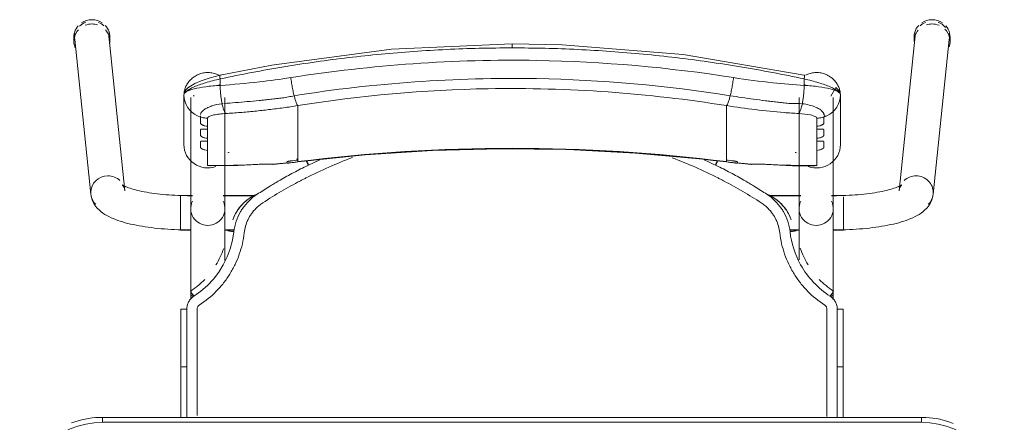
# Model space of a CAD drawing. Header units: metres. Extents: x 3 to 42.2, y -72.9 to -48.7.
# Tile 176 of 189: x 36.753 to 37.347, y -51.584 to -51.341. Entities that reach past the tile are written whole.
import ezdxf

# ---------------------------------------------------------------- set-up
doc = ezdxf.new("R2010")
doc.units = ezdxf.units.M
doc.layers.add('I-FURN', color=7, linetype='Continuous', lineweight=18)

# ---------------------------------------------------------------- blocks, each defined once
blk = doc.blocks.new('ConjuntoParaAlunoTamanho6 - CJA06_ConjuntoParaAlunoTamanho6-V3-1PAV')
at = {"layer": 'I-FURN', "color": 253, "true_color": 0xaaaaaa}
for p, q in [((-0.2643, 0.29456), (-0.2643, 0.29197)), ((-0.2638, 0.29312), (-0.25413, 0.19969)), ((-0.23354, 0.20182), (-0.24321, 0.29526)), ((-0.24254, 0.29197), (-0.24254, 0.29456)), ((0.24321, 0.29526), (0.23354, 0.20182)), ((0.24254, 0.29456), (0.24254, 0.29197)), ((0.25413, 0.19969), (0.2638, 0.29312)), ((0.2643, 0.29197), (0.2643, 0.29456)), ((-0.1979, 0.25969), (-0.1979, 0.22964)), ((-0.19734, 0.2558), (-0.19665, 0.25395)), ((-0.19385, 0.25812), (-0.19385, 0.19097)), ((-0.19207, 0.25896), (-0.19202, 0.25906)), ((-0.19202, 0.25906), (-0.19192, 0.25949)), ((-0.17315, 0.19097), (-0.17315, 0.25812)), ((0.17315, 0.25812), (0.17315, 0.19097)), ((0.19385, 0.19097), (0.19385, 0.25812)), ((0.19685, 0.25395), (0.19754, 0.2558)), ((0.1981, 0.22964), (0.1981, 0.25969)), ((-0.19665, 0.25395), (-0.1957, 0.25221)), ((-0.1957, 0.25221), (-0.19451, 0.25062)), ((-0.17493, 0.25435), (-0.17437, 0.25441)), ((-0.12923, 0.2438), (-0.12923, 0.25317)), ((0.12943, 0.2438), (0.12943, 0.25317)), ((0.17457, 0.25441), (0.17513, 0.25435)), ((0.19471, 0.25062), (0.1959, 0.25221)), ((0.1959, 0.25221), (0.19685, 0.25395)), ((-0.12923, 0.24214), (-0.12923, 0.2438)), ((0.12943, 0.24214), (0.12943, 0.2438)), ((-0.18366, 0.24073), (-0.18366, 0.23904)), ((-0.12923, 0.24214), (-0.12923, 0.23653)), ((0.12943, 0.24214), (0.12943, 0.23653)), ((0.18386, 0.23904), (0.18386, 0.24073)), ((-0.18366, 0.23345), (-0.18366, 0.23176)), ((-0.12923, 0.23653), (-0.12923, 0.23486)), ((-0.12923, 0.23486), (-0.12923, 0.22925)), ((0.12943, 0.23653), (0.12943, 0.23486)), ((0.12943, 0.23486), (0.12943, 0.22925)), ((0.18386, 0.23176), (0.18386, 0.23345)), ((-0.18366, 0.22617), (-0.18366, 0.21701)), ((-0.12923, 0.22925), (-0.12923, 0.22759)), ((-0.12923, 0.22759), (-0.12923, 0.22197)), ((0.12943, 0.22759), (0.12943, 0.22925)), ((0.12943, 0.22759), (0.12943, 0.22197)), ((0.18386, 0.21701), (0.18386, 0.22617)), ((-0.12923, 0.22197), (-0.12923, 0.22031)), ((-0.11598, 0.22048), (-0.1227, 0.21732)), ((0.12943, 0.22031), (0.12943, 0.22197)), ((-0.18366, 0.21701), (-0.1818, 0.21679)), ((-0.14414, 0.21757), (-0.12926, 0.21915)), ((0.12946, 0.21915), (0.14434, 0.21757)), ((0.17944, 0.21689), (0.18173, 0.21678)), ((-0.19271, 0.19894), (-0.2, 0.19894)), ((-0.2, 0.19844), (-0.2, 0.19411)), ((-0.19271, 0.19879), (-0.19385, 0.19879)), ((-0.19385, 0.19879), (-0.19385, 0.19845)), ((-0.19385, 0.19845), (-0.19385, 0.19764)), ((-0.15474, 0.19894), (-0.17429, 0.19894)), ((-0.15494, 0.19879), (-0.17429, 0.19879)), ((0.17429, 0.19894), (0.15474, 0.19894)), ((0.17429, 0.19879), (0.15494, 0.19879)), ((0.2, 0.19894), (0.19271, 0.19894)), ((0.19385, 0.19879), (0.19271, 0.19879)), ((0.19385, 0.19845), (0.19385, 0.19879)), ((0.19385, 0.19764), (0.19385, 0.19845)), ((0.2, 0.1938), (0.2, 0.19814)), ((-0.2, 0.19393), (-0.2, 0.18575)), ((-0.19385, 0.19367), (-0.19385, 0.1916)), ((0.19385, 0.1916), (0.19385, 0.19367)), ((0.2, 0.18573), (0.2, 0.19364)), ((-0.2, 0.18573), (-0.2, 0.17922)), ((-0.19385, 0.18688), (-0.19385, 0.18582)), ((-0.19385, 0.18371), (-0.19385, 0.18582)), ((0.19385, 0.18582), (0.19385, 0.18688)), ((0.19385, 0.18371), (0.19385, 0.18582)), ((0.2, 0.17821), (0.2, 0.1856)), ((-0.2, 0.17916), (-0.2, 0.17816)), ((-0.19385, 0.17829), (-0.19385, 0.17951)), ((0.19385, 0.17829), (0.19385, 0.17951)), ((-0.2, 0.1781), (-0.2, 0.17794)), ((-0.2, 0.17794), (-0.19377, 0.17794)), ((-0.17323, 0.17794), (-0.1676, 0.17794)), ((-0.17268, 0.17809), (-0.16757, 0.17809)), ((0.16757, 0.17809), (0.17268, 0.17809)), ((0.1676, 0.17794), (0.17323, 0.17794)), ((0.19377, 0.17794), (0.2, 0.17794)), ((0.2, 0.17794), (0.2, 0.1781)), ((-0.19385, 0.13857), (-0.19385, 0.13643)), ((0.19385, 0.13604), (0.19385, 0.13857)), ((-0.19983, 0.13021), (-0.19982, 0.0953)), ((0.19983, 0.13021), (0.19982, 0.0953)), ((-0.19982, 0.06488), (-0.19982, 0.0953)), ((-0.19982, 0.0953), (-0.19982, 0.09529)), ((-0.19623, 0.09556), (-0.19738, 0.09554)), ((0.19982, 0.06497), (0.19982, 0.0953)), ((0.247, 0.06497), (-0.247, 0.06497)), ((-0.247, 0.06497), (-0.247, 0.06197)), ((0.247, 0.06497), (-0.247, 0.06497)), ((0.247, 0.06497), (0.247, 0.06197))]:
    blk.add_line(p, q, dxfattribs=at)
at = {"layer": 'I-FURN', "color": 253, "true_color": 0xaaaaaa, "flags": 128}
for points in [[(0.0001, 0.2904), (-0.07267, 0.28721), (-0.14486, 0.2777), (-0.17603, 0.27161)], [(0.17623, 0.27161), (0.10331, 0.28398), (0.03018, 0.28985), (0.0001, 0.2904)], [(-0.17603, 0.27161), (-0.18218, 0.26997), (-0.18761, 0.26812), (-0.19131, 0.26652), (-0.19557, 0.2639), (-0.19708, 0.26226), (-0.19765, 0.26113), (-0.1979, 0.25971)], [(-0.17607, 0.26928), (-0.17607, 0.26831), (-0.17607, 0.26734), (-0.17607, 0.26637), (-0.17607, 0.2654)], [(0.17627, 0.2654), (0.17627, 0.26637), (0.17627, 0.26734), (0.17627, 0.26831), (0.17627, 0.26928)], [(0.1981, 0.25971), (0.19792, 0.26092), (0.19739, 0.26208), (0.1954, 0.2642), (0.19227, 0.25896)], [(-0.1979, 0.24468), (-0.1979, 0.2522), (-0.1979, 0.25971)], [(-0.1979, 0.25969), (-0.19776, 0.25773), (-0.19734, 0.2558)], [(-0.1979, 0.25969), (-0.1979, 0.25218), (-0.1979, 0.24467), (-0.1979, 0.23715), (-0.1979, 0.22964)], [(0.19754, 0.2558), (0.19796, 0.25773), (0.1981, 0.25969)], [(0.1981, 0.25971), (0.1981, 0.2522), (0.1981, 0.24468)], [(0.1981, 0.22964), (0.1981, 0.23715), (0.1981, 0.24467), (0.1981, 0.25218), (0.1981, 0.25969)], [(-0.19451, 0.25062), (-0.19311, 0.2492), (-0.19152, 0.24799)], [(0.19172, 0.24799), (0.19331, 0.2492), (0.19471, 0.25062)], [(-0.19152, 0.24799), (-0.18977, 0.24701), (-0.1879, 0.24628)], [(-0.1879, 0.24243), (-0.1879, 0.24339), (-0.1879, 0.24435), (-0.1879, 0.24532), (-0.1879, 0.24628)], [(-0.18366, 0.24561), (-0.18366, 0.24439), (-0.18366, 0.24317), (-0.18366, 0.24195), (-0.18366, 0.24073)], [(0.18386, 0.24073), (0.18386, 0.24195), (0.18386, 0.24317), (0.18386, 0.24439), (0.18386, 0.24561)], [(0.1881, 0.24628), (0.18997, 0.24701), (0.19172, 0.24799)], [(0.1881, 0.24628), (0.1881, 0.24532), (0.1881, 0.24435), (0.1881, 0.24339), (0.1881, 0.24243)], [(-0.1879, 0.23515), (-0.1879, 0.23603), (-0.1879, 0.23692), (-0.1879, 0.2378), (-0.1879, 0.23868)], [(-0.18366, 0.23904), (-0.18366, 0.23764), (-0.18366, 0.23624), (-0.18366, 0.23485), (-0.18366, 0.23345)], [(0.18386, 0.23345), (0.18386, 0.23485), (0.18386, 0.23624), (0.18386, 0.23764), (0.18386, 0.23904)], [(0.1881, 0.23868), (0.1881, 0.2378), (0.1881, 0.23692), (0.1881, 0.23603), (0.1881, 0.23515)], [(-0.18366, 0.23176), (-0.18366, 0.23036), (-0.18366, 0.22897), (-0.18366, 0.22757), (-0.18366, 0.22617)], [(0.18386, 0.22617), (0.18386, 0.22757), (0.18386, 0.22897), (0.18386, 0.23036), (0.18386, 0.23176)], [(-0.1879, 0.22787), (-0.1879, 0.22876), (-0.1879, 0.22964), (-0.1879, 0.23052), (-0.1879, 0.23141)], [(-0.12926, 0.21915), (-0.08865, 0.22342), (-0.0479, 0.2261), (-0.00707, 0.22717), (0.03376, 0.22666), (0.07455, 0.22454), (0.11521, 0.22083), (0.12946, 0.21915)], [(0.1881, 0.23141), (0.1881, 0.23052), (0.1881, 0.22964), (0.1881, 0.22876), (0.1881, 0.22787)], [(-0.12923, 0.22031), (-0.12923, 0.22007), (-0.12923, 0.21984), (-0.12923, 0.21961), (-0.12923, 0.21937)], [(0.12943, 0.21937), (0.12943, 0.21961), (0.12943, 0.21984), (0.12943, 0.22007), (0.12943, 0.22031)], [(-0.18111, 0.21677), (-0.16533, 0.21701), (-0.15331, 0.21761)], [(-0.1359, 0.2187), (-0.1359, 0.21878), (-0.1359, 0.21886), (-0.1359, 0.21893), (-0.1359, 0.21901)], [(0.1361, 0.21901), (0.1361, 0.21893), (0.1361, 0.21886), (0.1361, 0.21878), (0.1361, 0.2187)], [(0.15351, 0.21761), (0.16928, 0.2169), (0.18131, 0.21677)], [(0.18173, 0.21678), (0.18279, 0.21686), (0.18386, 0.21701)], [(-0.23354, 0.20182), (-0.23373, 0.20287), (-0.23403, 0.20376), (-0.23437, 0.20445), (-0.23469, 0.20492), (-0.23492, 0.20521), (-0.23505, 0.20534), (-0.23507, 0.20536)], [(-0.23507, 0.20536), (-0.23501, 0.20531), (-0.23482, 0.20518), (-0.23451, 0.20499), (-0.23408, 0.20476), (-0.23355, 0.20449), (-0.23291, 0.2042), (-0.23217, 0.20389), (-0.23133, 0.20358), (-0.23041, 0.20326), (-0.22941, 0.20294), (-0.22832, 0.20262), (-0.22717, 0.2023), (-0.22594, 0.20199), (-0.22464, 0.20169), (-0.22328, 0.2014), (-0.22186, 0.20112), (-0.22039, 0.20086), (-0.21886, 0.2006), (-0.21729, 0.20036), (-0.21567, 0.20014), (-0.214, 0.19993), (-0.2123, 0.19973), (-0.21057, 0.19956), (-0.2088, 0.1994), (-0.207, 0.19926), (-0.20518, 0.19913), (-0.20334, 0.19903), (-0.20148, 0.19894), (-0.19961, 0.19888), (-0.19772, 0.19883), (-0.19583, 0.1988), (-0.19394, 0.19879), (-0.19385, 0.19879)], [(0.23507, 0.20536), (0.23501, 0.20531), (0.23482, 0.20518), (0.23451, 0.20499), (0.23408, 0.20476), (0.23355, 0.20449), (0.23291, 0.2042), (0.23217, 0.20389), (0.23133, 0.20358), (0.23041, 0.20326), (0.22941, 0.20294), (0.22832, 0.20262), (0.22717, 0.2023), (0.22594, 0.20199), (0.22464, 0.20169), (0.22328, 0.2014), (0.22186, 0.20112), (0.22039, 0.20086), (0.21886, 0.2006), (0.21729, 0.20036), (0.21567, 0.20014), (0.214, 0.19993), (0.2123, 0.19973), (0.21057, 0.19956), (0.2088, 0.1994), (0.207, 0.19926), (0.20518, 0.19913), (0.20334, 0.19903), (0.20148, 0.19894), (0.19961, 0.19888), (0.19772, 0.19883), (0.19583, 0.1988), (0.19394, 0.19879), (0.19385, 0.19879)], [(0.23354, 0.20182), (0.23373, 0.20287), (0.23403, 0.20376), (0.23437, 0.20445), (0.23469, 0.20492), (0.23492, 0.20521), (0.23505, 0.20534), (0.23507, 0.20536)], [(-0.25413, 0.19969), (-0.25375, 0.19762), (-0.25311, 0.19572), (-0.25226, 0.19403), (-0.25129, 0.19256), (-0.25023, 0.19128), (-0.24913, 0.19017), (-0.24799, 0.18919), (-0.24683, 0.18832), (-0.24563, 0.18753), (-0.24441, 0.18681), (-0.24316, 0.18615), (-0.24188, 0.18553), (-0.24055, 0.18496), (-0.23919, 0.18441), (-0.23778, 0.1839), (-0.23633, 0.18341), (-0.23483, 0.18295), (-0.2333, 0.18251), (-0.23171, 0.1821), (-0.23008, 0.1817), (-0.22841, 0.18133), (-0.2267, 0.18098), (-0.22495, 0.18064), (-0.22315, 0.18033), (-0.22132, 0.18004), (-0.21946, 0.17976), (-0.21756, 0.17951), (-0.21562, 0.17928), (-0.21366, 0.17906), (-0.21168, 0.17887), (-0.20967, 0.1787), (-0.20763, 0.17855), (-0.20558, 0.17842), (-0.20352, 0.17831), (-0.20144, 0.17823), (-0.19935, 0.17816), (-0.19725, 0.17811), (-0.19515, 0.17809), (-0.19385, 0.17809)], [(0.25413, 0.19969), (0.25375, 0.19762), (0.25311, 0.19572), (0.25226, 0.19403), (0.25129, 0.19256), (0.25023, 0.19128), (0.24913, 0.19017), (0.24799, 0.18919), (0.24683, 0.18832), (0.24563, 0.18753), (0.24441, 0.18681), (0.24316, 0.18615), (0.24188, 0.18553), (0.24055, 0.18496), (0.23919, 0.18441), (0.23778, 0.1839), (0.23633, 0.18341), (0.23483, 0.18295), (0.2333, 0.18251), (0.23171, 0.1821), (0.23008, 0.1817), (0.22841, 0.18133), (0.2267, 0.18098), (0.22495, 0.18064), (0.22315, 0.18033), (0.22132, 0.18004), (0.21946, 0.17976), (0.21756, 0.17951), (0.21562, 0.17928), (0.21366, 0.17906), (0.21168, 0.17887), (0.20967, 0.1787), (0.20763, 0.17855), (0.20558, 0.17842), (0.20352, 0.17831), (0.20144, 0.17823), (0.19935, 0.17816), (0.19725, 0.17811), (0.19515, 0.17809), (0.19385, 0.17809)], [(-0.19385, 0.13857), (-0.19385, 0.14057), (-0.19385, 0.14257), (-0.19385, 0.14457), (-0.19385, 0.14656), (-0.19385, 0.14855), (-0.19385, 0.15053), (-0.19385, 0.15249), (-0.19385, 0.15444), (-0.19385, 0.15637), (-0.19385, 0.15827), (-0.19385, 0.16015), (-0.19385, 0.162), (-0.19385, 0.16382), (-0.19385, 0.1656), (-0.19385, 0.16735), (-0.19385, 0.16905), (-0.19385, 0.17071), (-0.19385, 0.17233), (-0.19385, 0.1739), (-0.19385, 0.17541), (-0.19385, 0.17687), (-0.19385, 0.17828), (-0.19385, 0.17963), (-0.19385, 0.18092), (-0.19385, 0.18215), (-0.19385, 0.18331), (-0.19385, 0.18441), (-0.19385, 0.18544), (-0.19385, 0.1864), (-0.19385, 0.18729), (-0.19385, 0.1881), (-0.19385, 0.18885), (-0.19385, 0.18951), (-0.19385, 0.19011), (-0.19385, 0.19062), (-0.19385, 0.19097)], [(-0.17315, 0.19097), (-0.17315, 0.19051), (-0.17315, 0.18998), (-0.17315, 0.18937), (-0.17315, 0.18869), (-0.17315, 0.18793), (-0.17315, 0.1871), (-0.17315, 0.18619), (-0.17315, 0.18522), (-0.17315, 0.18417), (-0.17315, 0.18306), (-0.17315, 0.18188), (-0.17315, 0.18064), (-0.17315, 0.17934), (-0.17315, 0.17798), (-0.17315, 0.17656), (-0.17315, 0.17508), (-0.17315, 0.17355), (-0.17315, 0.17198), (-0.17315, 0.17035), (-0.17315, 0.16868), (-0.17315, 0.16696), (-0.17315, 0.16521), (-0.17315, 0.16342), (-0.17315, 0.16159), (-0.17315, 0.15974)], [(0.17315, 0.16015), (0.17315, 0.162), (0.17315, 0.16382), (0.17315, 0.1656), (0.17315, 0.16735), (0.17315, 0.16905), (0.17315, 0.17071), (0.17315, 0.17233), (0.17315, 0.1739), (0.17315, 0.17541), (0.17315, 0.17687), (0.17315, 0.17828), (0.17315, 0.17963), (0.17315, 0.18092), (0.17315, 0.18215), (0.17315, 0.18331), (0.17315, 0.18441), (0.17315, 0.18544), (0.17315, 0.1864), (0.17315, 0.18729), (0.17315, 0.1881), (0.17315, 0.18885), (0.17315, 0.18951), (0.17315, 0.19011), (0.17315, 0.19062), (0.17315, 0.19097)], [(0.19385, 0.19097), (0.19385, 0.19051), (0.19385, 0.18998), (0.19385, 0.18937), (0.19385, 0.18869), (0.19385, 0.18793), (0.19385, 0.1871), (0.19385, 0.18619), (0.19385, 0.18522), (0.19385, 0.18417), (0.19385, 0.18306), (0.19385, 0.18188), (0.19385, 0.18064), (0.19385, 0.17934), (0.19385, 0.17798), (0.19385, 0.17656), (0.19385, 0.17508), (0.19385, 0.17355), (0.19385, 0.17198), (0.19385, 0.17035), (0.19385, 0.16868), (0.19385, 0.16696), (0.19385, 0.16521), (0.19385, 0.16342), (0.19385, 0.16159), (0.19385, 0.15974), (0.19385, 0.15785), (0.19385, 0.15594), (0.19385, 0.15401), (0.19385, 0.15206), (0.19385, 0.15009), (0.19385, 0.14811), (0.19385, 0.14612), (0.19385, 0.14413), (0.19385, 0.14213), (0.19385, 0.14013), (0.19385, 0.13857)], [(-0.16841, 0.18438), (-0.16841, 0.18437), (-0.16841, 0.18435), (-0.16841, 0.18434), (-0.16841, 0.18432)], [(0.16841, 0.18432), (0.16841, 0.18434), (0.16841, 0.18435), (0.16841, 0.18437), (0.16841, 0.18438)], [(-0.16774, 0.17706), (-0.16861, 0.17188), (-0.16997, 0.16679), (-0.17181, 0.16185), (-0.17415, 0.15713), (-0.17693, 0.15265), (-0.18013, 0.14846), (-0.18374, 0.14461), (-0.18771, 0.14113), (-0.19199, 0.13805)], [(-0.19623, 0.13025), (-0.19623, 0.12331), (-0.19623, 0.11637), (-0.19623, 0.10942), (-0.19623, 0.10249), (-0.19623, 0.09556)], [(0.19623, 0.13025), (0.19623, 0.12639), (0.19623, 0.12254), (0.19623, 0.11868), (0.19623, 0.11483), (0.19623, 0.11097), (0.19623, 0.10712), (0.19623, 0.10327), (0.19623, 0.09941), (0.19623, 0.09556)], [(-0.19738, 0.09554), (-0.19841, 0.0955), (-0.1992, 0.09544), (-0.19969, 0.09537), (-0.19982, 0.0953)], [(-0.247, 0.06497), (-0.24912, 0.06492), (-0.25124, 0.0648), (-0.25334, 0.06459), (-0.25544, 0.06429), (-0.25753, 0.06391), (-0.2596, 0.06345), (-0.26165, 0.0629), (-0.26367, 0.06228), (-0.26567, 0.06157)], [(0.247, 0.06197), (0.1235, 0.06197), (0, 0.06197), (-0.1235, 0.06197), (-0.247, 0.06197)], [(-0.247, 0.06197), (-0.1235, 0.06197), (0, 0.06197), (0.1235, 0.06197), (0.247, 0.06197)], [(0.2662, 0.06136), (0.26421, 0.06209), (0.2622, 0.06274), (0.26015, 0.06331), (0.25809, 0.06379), (0.25601, 0.0642), (0.25391, 0.06451), (0.25181, 0.06475), (0.24969, 0.0649), (0.24757, 0.06496), (0.247, 0.06497)]]:
    blk.add_lwpolyline(points, dxfattribs=at)
at = {"layer": 'I-FURN', "color": 253, "true_color": 0xaaaaaa}
for centre, start, end in [((-0.247, 0.01197), 90, 180), ((-0.247, 0.01197), 90, 180), ((0.247, 0.01197), 360, 90), ((0.247, 0.01197), 0, 90)]:
    blk.add_arc(centre, 0.05, start, end, dxfattribs=at)
for centre, major_axis, ratio, start_param, end_param in [((-0.25351, 0.29419), (0.01029, 0.00107), 0.967158, 1.815725, 2.256389), ((-0.25342, 0.29456), (0.01088, 0), 0.965926, 1.570796, 2.185058), ((-0.25342, 0.29456), (0.01088, 0), 0.965926, 0.959427, 1.570796), ((-0.25351, 0.29419), (0.01029, 0.00107), 0.967158, 0.685592, 1.060105), ((0.25351, 0.29419), (-0.01029, 0.00107), 0.967158, 5.223081, 5.597593), ((0.25342, 0.29456), (0.01088, 0), 0.965926, 1.570796, 2.182166), ((0.25342, 0.29456), (-0.01088, 0), 0.965926, 4.098128, 4.712389), ((0.25351, 0.29419), (-0.01029, 0.00107), 0.967158, 3.921544, 4.46746), ((-0.25342, 0.29197), (0.01088, 0), 0.965926, 2.404268, 3.526261), ((-0.25342, 0.29456), (0.01088, 0), 0.965926, 2.438822, 3.243525), ((-0.25342, 0.29197), (0.01088, 0), 0.965926, 1.570796, 1.965237), ((-0.25342, 0.29197), (0.01088, 0), 0.965926, 1.257624, 1.559899), ((-0.25342, 0.29456), (0.01088, 0), 0.965926, 6.170166, 7.020457), ((-0.25342, 0.29197), (0.01088, 0), 0.965926, 6.182855, 7.015454), ((-0.25351, 0.29419), (0.01029, 0.00107), 0.967158, 6.18338, 6.464028), ((0.25342, 0.29456), (0.01088, 0), 0.965926, 2.404321, 3.312013), ((0.25342, 0.29197), (0.01088, 0), 0.965926, 2.446266, 3.141593), ((0.25351, 0.29419), (-0.01029, 0.00107), 0.967158, 6.102343, 6.382991), ((0.25342, 0.29197), (0.01088, 0), 0.965926, 1.581694, 1.883969), ((0.25342, 0.29197), (0.01088, 0), 0.965926, 1.176355, 1.570796), ((0.25342, 0.29197), (0.01088, 0), 0.965926, 5.959867, 7.062609), ((0.25342, 0.29456), (0.01088, 0), 0.965926, 6.052088, 6.985956), ((-0.25351, 0.29419), (0.01029, 0.00107), 0.967158, 2.780211, 3.141593), ((0.25351, 0.29419), (-0.01029, 0.00107), 0.967158, 3.141593, 3.502975), ((-0.1835, 0.22964), (-0.0144, 0), 0.978148, 0, 1.909658), ((0.0001, -0.77159), (1.0211, 0), 0.978148, 1.443771, 1.697822), ((0.0001, -0.77117), (1.0209, 0), 0.978148, 1.443771, 1.697822), ((0.1837, 0.22964), (0.0144, 0), 0.978148, 4.362105, 6.283185), ((-0.17927, 0.60128), (0.385, 0), 0.978148, 4.732926, 4.735013), ((-0.17927, 0.60356), (0.395, 0), 0.978148, 4.828782, 4.839414), ((-0.1305, 0.22908), (-0.00124, 0.00992), 0.026339, 2.463316, 2.789234), ((0.17947, 0.60356), (0.395, 0), 0.978148, 4.585364, 4.595996), ((0.17947, 0.60128), (0.385, 0), 0.978148, 4.689765, 4.691852), ((-0.17927, 0.60336), (0.395, 0), 0.978148, 4.701279, 4.780293), ((-0.14501, 0.22754), (-0.00087, 0.00996), 0.018501, 2.957526, 3.350225), ((-0.17927, 0.60263), (0.395, 0), 0.978148, 4.801491, 4.822541), ((-0.17927, 0.60221), (0.3948, 0), 0.978148, 4.828842, 4.839414), ((0.17947, 0.60221), (0.3948, 0), 0.978148, 4.585364, 4.595936), ((0.17947, 0.60263), (0.395, 0), 0.978148, 4.602237, 4.623287), ((0.14521, 0.22754), (0.00087, 0.00996), 0.018501, 2.93296, 3.325659), ((0.17947, 0.60336), (0.395, 0), 0.978148, 4.644485, 4.723499), ((-0.24383, 0.20075), (0.01029, 0.00107), 0.967158, 1.470991, 3.041787), ((-0.24383, 0.20075), (0.01029, 0.00107), 0.967158, 0.685592, 1.470991), ((0.24383, 0.20075), (-0.01029, 0.00107), 0.967158, 4.812195, 5.597593), ((0.24383, 0.20075), (-0.01029, 0.00107), 0.967158, 3.241398, 4.812195), ((-0.24383, 0.20075), (0.01029, 0.00107), 0.967158, 3.041787, 3.827185), ((0.24383, 0.20075), (-0.01029, 0.00107), 0.967158, 2.456, 3.241398), ((-0.1835, 0.19097), (0.01035, 0), 0.978148, 2.686587, 4.712389), ((-0.1835, 0.19097), (0.01035, 0), 0.978148, 4.712389, 6.738191), ((0.1835, 0.19097), (0.01035, 0), 0.978148, 2.686587, 4.712389), ((0.1835, 0.19097), (0.01035, 0), 0.978148, 4.712389, 6.738191), ((-0.1835, 0.13857), (0.01035, 0), 0.069756, 2.648425, 3.665191), ((0.1835, 0.13857), (0.01035, 0), 0.069756, 5.759587, 6.776353)]:
    blk.add_ellipse(centre, major_axis=major_axis, ratio=ratio, start_param=start_param, end_param=end_param, dxfattribs=at)
for points in [[(-0.05929, 0.28591), (-0.06588, 0.28544), (-0.07245, 0.28489), (-0.07901, 0.28427)], [(-0.03953, 0.28708), (-0.04612, 0.28677), (-0.05271, 0.28638), (-0.05929, 0.28591)], [(-0.01972, 0.28779), (-0.02633, 0.28763), (-0.03293, 0.2874), (-0.03953, 0.28708)], [(0.0001, 0.28802), (-0.00651, 0.28802), (-0.01312, 0.28795), (-0.01972, 0.28779)], [(0.0001, 0.29036), (0.0001, 0.29029), (0.0001, 0.29001), (0.0001, 0.28916), (0.0001, 0.28841), (0.0001, 0.28802)], [(0.01992, 0.28779), (0.01332, 0.28795), (0.00671, 0.28802), (0.0001, 0.28802)], [(0.03973, 0.28708), (0.03313, 0.2874), (0.02653, 0.28763), (0.01992, 0.28779)], [(0.0595, 0.28591), (0.05292, 0.28638), (0.04633, 0.28677), (0.03973, 0.28708)], [(0.07921, 0.28427), (0.07265, 0.28489), (0.06608, 0.28544), (0.0595, 0.28591)], [(-0.11819, 0.27961), (-0.12468, 0.27869), (-0.13116, 0.27768), (-0.13762, 0.27661)], [(-0.09864, 0.28217), (-0.10517, 0.28139), (-0.11169, 0.28054), (-0.11819, 0.27961)], [(-0.07901, 0.28427), (-0.08557, 0.28365), (-0.09211, 0.28295), (-0.09864, 0.28217)], [(0.09885, 0.28217), (0.09232, 0.28294), (0.08577, 0.28365), (0.07921, 0.28427)], [(0.11839, 0.27961), (0.11189, 0.28054), (0.10538, 0.28139), (0.09885, 0.28217)], [(0.13782, 0.27661), (0.13136, 0.27768), (0.12489, 0.27868), (0.11839, 0.27961)], [(-0.13762, 0.27661), (-0.14407, 0.27553), (-0.15051, 0.27438), (-0.15692, 0.27316)], [(0.15712, 0.27316), (0.15071, 0.27438), (0.14427, 0.27553), (0.13782, 0.27661)], [(-0.15692, 0.27316), (-0.16332, 0.27194), (-0.16971, 0.27065), (-0.17607, 0.26928)], [(-0.13346, 0.2701), (-0.13339, 0.26956), (-0.13324, 0.26848), (-0.133, 0.26684), (-0.13272, 0.2652), (-0.13242, 0.26359), (-0.13211, 0.26203), (-0.13178, 0.26053), (-0.13155, 0.25959), (-0.13144, 0.25914)], [(0.13164, 0.25914), (0.13175, 0.25959), (0.13198, 0.26053), (0.13231, 0.26203), (0.13262, 0.26359), (0.13292, 0.2652), (0.1332, 0.26684), (0.13344, 0.26848), (0.13359, 0.26956), (0.13366, 0.2701)], [(0.17627, 0.26928), (0.16991, 0.27065), (0.16353, 0.27194), (0.15712, 0.27316)], [(0.17627, 0.26928), (0.17633, 0.26966), (0.17642, 0.27037), (0.17644, 0.2712), (0.17636, 0.27149), (0.1763, 0.27156)], [(-0.17607, 0.2654), (-0.17914, 0.26523), (-0.18504, 0.2647), (-0.19219, 0.26337), (-0.19682, 0.26165), (-0.1979, 0.26035), (-0.1979, 0.25969)], [(-0.17609, 0.26577), (-0.17669, 0.26561), (-0.17729, 0.26545), (-0.17789, 0.26529)], [(-0.17607, 0.2654), (-0.17606, 0.26498), (-0.17604, 0.26413), (-0.17598, 0.26285), (-0.1759, 0.26156), (-0.17579, 0.26028), (-0.17566, 0.25902), (-0.17551, 0.25778), (-0.17533, 0.25659), (-0.17514, 0.25544), (-0.175, 0.25471), (-0.17493, 0.25435)], [(0.17513, 0.25435), (0.1752, 0.25471), (0.17534, 0.25544), (0.17553, 0.25659), (0.17571, 0.25778), (0.17586, 0.25902), (0.17599, 0.26028), (0.1761, 0.26156), (0.17618, 0.26285), (0.17624, 0.26413), (0.17626, 0.26498), (0.17627, 0.2654)], [(0.1981, 0.25969), (0.1981, 0.26035), (0.19703, 0.26165), (0.19239, 0.26338), (0.18523, 0.2647), (0.17934, 0.26523), (0.17627, 0.2654)], [(0.17811, 0.26528), (0.17751, 0.26545), (0.1769, 0.26561), (0.17629, 0.26577)], [(-0.12923, 0.25317), (-0.12932, 0.25327), (-0.1295, 0.25353), (-0.1298, 0.25409), (-0.13011, 0.25481), (-0.13044, 0.25568), (-0.13077, 0.2567), (-0.1311, 0.25786), (-0.13133, 0.2587), (-0.13144, 0.25914)], [(0.12943, 0.25317), (0.12952, 0.25327), (0.1297, 0.25353), (0.13, 0.25409), (0.13031, 0.25481), (0.13064, 0.25568), (0.13097, 0.2567), (0.1313, 0.25786), (0.13153, 0.2587), (0.13164, 0.25914)], [(-0.17493, 0.25435), (-0.17484, 0.25392), (-0.17465, 0.25308), (-0.17435, 0.25195), (-0.17403, 0.25093), (-0.17369, 0.25006), (-0.17335, 0.24934), (-0.173, 0.24877), (-0.17277, 0.2485), (-0.17265, 0.2484)], [(-0.1553, 0.2498), (-0.15675, 0.24966), (-0.15819, 0.24952), (-0.15964, 0.24939)], [(-0.15095, 0.25026), (-0.1524, 0.2501), (-0.15385, 0.24995), (-0.1553, 0.2498)], [(-0.14661, 0.25076), (-0.14806, 0.25058), (-0.14951, 0.25042), (-0.15095, 0.25026)], [(-0.14226, 0.2513), (-0.14371, 0.25111), (-0.14516, 0.25093), (-0.14661, 0.25076)], [(0.17285, 0.2484), (0.17297, 0.2485), (0.1732, 0.24877), (0.17355, 0.24934), (0.17389, 0.25006), (0.17423, 0.25093), (0.17455, 0.25195), (0.17485, 0.25308), (0.17504, 0.25392), (0.17513, 0.25435)], [(-0.1879, 0.24628), (-0.18756, 0.24617), (-0.18687, 0.24599), (-0.18581, 0.24578), (-0.18474, 0.24565), (-0.18402, 0.24561), (-0.18366, 0.24561)], [(-0.16398, 0.24902), (-0.16687, 0.24878), (-0.16977, 0.24858), (-0.17265, 0.2484)], [(-0.15964, 0.24939), (-0.16109, 0.24926), (-0.16254, 0.24913), (-0.16398, 0.24902)], [(0.18386, 0.24561), (0.18422, 0.24561), (0.18494, 0.24565), (0.18601, 0.24578), (0.18707, 0.24599), (0.18776, 0.24617), (0.1881, 0.24628)], [(-0.1359, 0.21901), (-0.1359, 0.21905), (-0.13586, 0.21912), (-0.13573, 0.21923), (-0.13549, 0.21935), (-0.13518, 0.21946), (-0.13479, 0.21957), (-0.13436, 0.21967), (-0.1339, 0.21974), (-0.13357, 0.21979), (-0.1334, 0.21981)], [(-0.09625, 0.22184), (-0.10584, 0.21825), (-0.1152, 0.21414), (-0.12434, 0.2095)], [(0.12434, 0.2095), (0.11529, 0.21408), (0.10607, 0.21814), (0.09666, 0.22168)], [(0.11594, 0.2205), (0.11821, 0.21947), (0.12046, 0.21841), (0.1227, 0.21732)], [(0.1227, 0.21732), (0.12291, 0.21776), (0.12336, 0.21866), (0.12377, 0.21945), (0.12395, 0.2198)], [(0.1336, 0.21981), (0.13377, 0.21979), (0.1341, 0.21974), (0.13456, 0.21967), (0.13499, 0.21957), (0.13538, 0.21946), (0.13569, 0.21935), (0.13593, 0.21923), (0.13606, 0.21912), (0.1361, 0.21905), (0.1361, 0.21901)], [(-0.15397, 0.21772), (-0.15349, 0.21752), (-0.153, 0.21758), (-0.15247, 0.21788)], [(-0.15247, 0.21788), (-0.15113, 0.21782), (-0.1484, 0.21775), (-0.14556, 0.21776), (-0.14412, 0.21779)], [(-0.12436, 0.21651), (-0.12717, 0.21512), (-0.13276, 0.21224), (-0.13826, 0.20916), (-0.14098, 0.20758)], [(-0.13585, 0.2186), (-0.13587, 0.21862), (-0.13589, 0.21865), (-0.1359, 0.21868), (-0.1359, 0.2187)], [(-0.1227, 0.21732), (-0.12297, 0.21719), (-0.12353, 0.21692), (-0.12408, 0.21665), (-0.12436, 0.21651)], [(-0.12335, 0.21813), (-0.12356, 0.21856), (-0.12377, 0.21898), (-0.12395, 0.21936)], [(-0.12289, 0.21723), (-0.12304, 0.21753), (-0.12319, 0.21783), (-0.12334, 0.21813)], [(0.12436, 0.21651), (0.12408, 0.21665), (0.12353, 0.21692), (0.12297, 0.21719), (0.1227, 0.21732)], [(0.12334, 0.21813), (0.12319, 0.21783), (0.12304, 0.21753), (0.12289, 0.21723)], [(0.12395, 0.21936), (0.12377, 0.21898), (0.12356, 0.21856), (0.12335, 0.21813)], [(0.14098, 0.20758), (0.13826, 0.20916), (0.13276, 0.21224), (0.12717, 0.21512), (0.12436, 0.21651)], [(0.1361, 0.2187), (0.1361, 0.21868), (0.13609, 0.21865), (0.13607, 0.21862), (0.13605, 0.2186)], [(0.14432, 0.21779), (0.14576, 0.21776), (0.1486, 0.21775), (0.15133, 0.21782), (0.15267, 0.21788)], [(0.15267, 0.21788), (0.1532, 0.21758), (0.15369, 0.21752), (0.15417, 0.21772)], [(-0.12434, 0.2095), (-0.12494, 0.2092), (-0.12615, 0.20858), (-0.12737, 0.20794), (-0.12798, 0.20762)], [(0.12798, 0.20762), (0.12738, 0.20794), (0.12617, 0.20857), (0.12495, 0.20919), (0.12434, 0.2095)], [(-0.14638, 0.20431), (-0.14762, 0.20355), (-0.1501, 0.202), (-0.15256, 0.20043), (-0.15378, 0.19963)], [(-0.12798, 0.20762), (-0.13157, 0.20574), (-0.13889, 0.20168), (-0.14651, 0.19698), (-0.1504, 0.19445)], [(-0.14098, 0.20758), (-0.14188, 0.20704), (-0.14368, 0.20597), (-0.14546, 0.20487), (-0.14635, 0.20432)], [(0.1504, 0.19445), (0.14673, 0.19684), (0.13935, 0.20142), (0.13181, 0.20561), (0.12798, 0.20762)], [(0.14635, 0.20432), (0.14546, 0.20487), (0.14368, 0.20597), (0.14188, 0.20704), (0.14098, 0.20758)], [(0.15378, 0.19963), (0.15256, 0.20043), (0.1501, 0.202), (0.14762, 0.20355), (0.14638, 0.20431)], [(-0.16501, 0.19076), (-0.16447, 0.19151), (-0.16331, 0.19295), (-0.16135, 0.19493), (-0.15919, 0.19669), (-0.15764, 0.19771), (-0.15683, 0.19818)], [(-0.15378, 0.19963), (-0.1555, 0.19851), (-0.15869, 0.19594), (-0.16134, 0.1928), (-0.1625, 0.1911)], [(-0.1568, 0.1982), (-0.15576, 0.1988), (-0.15475, 0.1993), (-0.15376, 0.19971)], [(0.15863, 0.1971), (0.15703, 0.19822), (0.15531, 0.19916), (0.1535, 0.1999)], [(0.15374, 0.19972), (0.15472, 0.19931), (0.15575, 0.19881), (0.1568, 0.1982)], [(0.1625, 0.1911), (0.16134, 0.1928), (0.15869, 0.19594), (0.1555, 0.19851), (0.15378, 0.19963)], [(-0.1625, 0.1911), (-0.16271, 0.1908), (-0.16313, 0.19018), (-0.16352, 0.18955), (-0.16371, 0.18924)], [(-0.15448, 0.19112), (-0.15645, 0.18912), (-0.15969, 0.18452), (-0.16124, 0.17915), (-0.16156, 0.17636)], [(-0.1504, 0.19445), (-0.15113, 0.19396), (-0.15256, 0.19293), (-0.15386, 0.19174), (-0.15448, 0.19112)], [(0.15448, 0.19112), (0.15386, 0.19174), (0.15256, 0.19292), (0.15114, 0.19396), (0.1504, 0.19445)], [(0.16156, 0.17636), (0.16124, 0.17915), (0.15968, 0.18454), (0.15645, 0.18912), (0.15448, 0.19112)], [(0.16371, 0.18924), (0.16352, 0.18955), (0.16313, 0.19018), (0.16271, 0.1908), (0.1625, 0.1911)], [(0.16501, 0.19076), (0.16537, 0.19026), (0.16604, 0.18925), (0.16695, 0.18767), (0.16775, 0.18603), (0.1682, 0.1849), (0.16841, 0.18432)], [(-0.16371, 0.18924), (-0.16479, 0.18738), (-0.16656, 0.18343), (-0.1675, 0.1792), (-0.16774, 0.17706)], [(0.16774, 0.17706), (0.1675, 0.1792), (0.16656, 0.18343), (0.16479, 0.18738), (0.16371, 0.18924)], [(-0.16774, 0.17706), (-0.16823, 0.17712), (-0.16921, 0.17725), (-0.17046, 0.17746), (-0.17128, 0.17766), (-0.17147, 0.17776), (-0.17146, 0.1778)], [(0.17146, 0.1778), (0.17147, 0.17776), (0.17128, 0.17766), (0.17046, 0.17746), (0.16921, 0.17725), (0.16823, 0.17712), (0.16774, 0.17706)], [(-0.17391, 0.16699), (-0.17512, 0.16348), (-0.17671, 0.16011), (-0.17864, 0.15696)], [(0.1786, 0.15703), (0.17667, 0.16018), (0.1751, 0.16355), (0.1739, 0.16704)], [(-0.1854, 0.14823), (-0.18797, 0.14558), (-0.19084, 0.14321), (-0.19391, 0.14119)], [(0.19391, 0.14119), (0.19084, 0.14321), (0.18795, 0.1456), (0.18537, 0.14827)], [(-0.19199, 0.13805), (-0.19265, 0.13762), (-0.19383, 0.13663), (-0.19519, 0.13473), (-0.19604, 0.13255), (-0.19622, 0.13104), (-0.19623, 0.13025)], [(-0.19391, 0.14119), (-0.19393, 0.14119), (-0.19385, 0.14103), (-0.19344, 0.14033), (-0.19278, 0.13928), (-0.19225, 0.13846), (-0.19199, 0.13805)], [(0.19199, 0.13805), (0.19225, 0.13846), (0.19278, 0.13928), (0.19344, 0.14033), (0.19385, 0.14103), (0.19393, 0.14119), (0.19391, 0.14119)], [(0.19623, 0.13025), (0.19622, 0.13104), (0.19604, 0.13255), (0.19519, 0.13473), (0.19383, 0.13663), (0.19265, 0.13762), (0.19199, 0.13805)], [(-0.18863, 0.13277), (-0.18884, 0.13263), (-0.18922, 0.13231), (-0.18966, 0.1317), (-0.18994, 0.13099), (-0.19, 0.1305), (-0.19, 0.13025)], [(0.19, 0.13025), (0.19, 0.1305), (0.18994, 0.13099), (0.18966, 0.1317), (0.18922, 0.13231), (0.18884, 0.13263), (0.18863, 0.13277)], [(-0.19623, 0.13025), (-0.19672, 0.13025), (-0.1977, 0.13025), (-0.19891, 0.13024), (-0.19969, 0.13022), (-0.19984, 0.13021), (-0.19982, 0.1302)], [(-0.19982, 0.12147), (-0.19982, 0.12438), (-0.19982, 0.12729), (-0.19982, 0.1302)], [(-0.19982, 0.1302), (-0.19982, 0.12438), (-0.19982, 0.11273), (-0.19982, 0.1011), (-0.19982, 0.09529)], [(0.19, 0.09555), (0.19, 0.09868), (0.19, 0.10482), (0.19, 0.11314), (0.19, 0.12173), (0.19, 0.1274), (0.19, 0.13025)], [(0.19982, 0.1302), (0.19984, 0.13021), (0.19969, 0.13022), (0.19891, 0.13024), (0.1977, 0.13025), (0.19672, 0.13025), (0.19623, 0.13025)], [(0.19982, 0.1302), (0.19982, 0.12729), (0.19982, 0.12438), (0.19982, 0.12147)], [(0.19982, 0.09529), (0.19982, 0.1011), (0.19982, 0.11273), (0.19982, 0.12438), (0.19982, 0.1302)], [(-0.19982, 0.09528), (-0.19982, 0.1011), (-0.19982, 0.10691), (-0.19982, 0.11273)], [(0.19982, 0.11273), (0.19982, 0.10691), (0.19982, 0.1011), (0.19982, 0.09528)], [(-0.19982, 0.09529), (-0.19982, 0.08515), (-0.19982, 0.07502), (-0.19982, 0.06488)], [(0.19623, 0.09556), (0.19662, 0.09556), (0.19701, 0.09556), (0.19738, 0.09555)], [(0.19738, 0.09555), (0.19775, 0.09554), (0.1981, 0.09553), (0.19841, 0.09551)], [(0.19982, 0.0953), (0.19982, 0.0953), (0.19982, 0.09529), (0.19982, 0.09529)], [(0.19982, 0.06497), (0.19982, 0.07507), (0.19982, 0.08518), (0.19982, 0.09529)], [(-0.19982, 0.06488), (-0.19982, 0.06837), (-0.19982, 0.07185), (-0.19982, 0.07534)], [(0.19982, 0.07534), (0.19982, 0.07188), (0.19982, 0.06842), (0.19982, 0.06497)]]:
    blk.add_open_spline(points, degree=3, dxfattribs=at)
for points, knots in [([(-0.13346, 0.2701), (-0.0847, 0.2778), (0.00519, 0.28415), (0.09466, 0.27626), (0.13366, 0.2701)], [-1, -1, -1, -1, -0.444444, 0, 0, 0, 0]), ([(-0.1979, 0.25971), (-0.1979, 0.26019), (-0.19783, 0.26127), (-0.19747, 0.26287), (-0.19695, 0.2643), (-0.19642, 0.26543), (-0.19585, 0.26637), (-0.19534, 0.26711), (-0.19492, 0.26766), (-0.19447, 0.26819), (-0.19382, 0.2689), (-0.19291, 0.26975), (-0.1919, 0.27053), (-0.19105, 0.27107), (-0.1904, 0.27144), (-0.18973, 0.27177), (-0.18883, 0.27217), (-0.18719, 0.27275), (-0.18474, 0.2732), (-0.18174, 0.27315), (-0.17906, 0.27255), (-0.17745, 0.27187), (-0.17679, 0.27153)], [0, 0, 0, 0, 0.0625, 0.125, 0.15625, 0.1875, 0.21875, 0.234375, 0.25, 0.265625, 0.28125, 0.3125, 0.34375, 0.359375, 0.375, 0.390625, 0.40625, 0.4375, 0.5, 0.5625, 0.625, 0.6721865, 0.6721865, 0.6721865, 0.6721865]), ([(-0.1979, 0.25971), (-0.1979, 0.26034), (-0.19688, 0.26187), (-0.19282, 0.26411), (-0.18865, 0.26578), (-0.18491, 0.26704), (-0.18064, 0.26823), (-0.1776, 0.26895), (-0.17607, 0.26928)], [0, 0, 0, 0, 0.25, 0.5, 0.625, 0.75, 0.875, 1, 1, 1, 1]), ([(-0.1761, 0.27156), (-0.17616, 0.27149), (-0.17627, 0.27106), (-0.17619, 0.27003), (-0.17607, 0.26928)], [0.625, 0.625, 0.625, 0.625, 0.75, 1, 1, 1, 1]), ([(-0.17607, 0.2654), (-0.1682, 0.2659), (-0.154, 0.26716), (-0.13977, 0.2691), (-0.13346, 0.2701)], [-1, -1, -1, -1, -0.444444, 0, 0, 0, 0]), ([(-0.13144, 0.25914), (-0.08343, 0.26683), (0.00512, 0.27318), (0.09323, 0.26529), (0.13164, 0.25914)], [-1, -1, -1, -1, -0.444444, 0, 0, 0, 0]), ([(0.13366, 0.2701), (0.14155, 0.26885), (0.15578, 0.26699), (0.16997, 0.2658), (0.17627, 0.2654)], [-1, -1, -1, -1, -0.444444, 0, 0, 0, 0]), ([(0.17627, 0.26928), (0.1778, 0.26895), (0.18084, 0.26823), (0.1851, 0.26704), (0.18885, 0.26578), (0.19302, 0.26411), (0.19708, 0.26187), (0.1981, 0.26034), (0.1981, 0.25971)], [0, 0, 0, 0, 0.125, 0.25, 0.375, 0.5, 0.75, 1, 1, 1, 1]), ([(0.17699, 0.27153), (0.17765, 0.27187), (0.17927, 0.27255), (0.18196, 0.27315), (0.18496, 0.2732), (0.18741, 0.27274), (0.18905, 0.27216), (0.18996, 0.27176), (0.19062, 0.27143), (0.19127, 0.27106), (0.19212, 0.27051), (0.19313, 0.26973), (0.19423, 0.2687), (0.19516, 0.26763), (0.19594, 0.26656), (0.1966, 0.26547), (0.19712, 0.26439), (0.19752, 0.26334), (0.1978, 0.26234), (0.19804, 0.26108), (0.1981, 0.26023), (0.1981, 0.25971)], [0.3275759, 0.3275759, 0.3275759, 0.3275759, 0.375, 0.4375, 0.5, 0.5625, 0.59375, 0.609375, 0.625, 0.640625, 0.65625, 0.6875, 0.71875, 0.75, 0.78125, 0.8125, 0.84375, 0.875, 0.90625, 0.9375, 1, 1, 1, 1]), ([(-0.1965, 0.2622), (-0.19671, 0.26207), (-0.1971, 0.26176), (-0.19769, 0.26096), (-0.1979, 0.26021), (-0.1979, 0.25971)], [0.75, 0.75, 0.75, 0.75, 0.8125, 0.875, 1, 1, 1, 1]), ([(-0.19421, 0.2626), (-0.1945, 0.26266), (-0.19502, 0.2627), (-0.19554, 0.2626), (-0.19576, 0.26254)], [0.5473049, 0.5473049, 0.5473049, 0.5473049, 0.625, 0.6812684, 0.6812684, 0.6812684, 0.6812684]), ([(0.12943, 0.25317), (0.08224, 0.26075), (-0.00484, 0.26702), (-0.09148, 0.25924), (-0.12923, 0.25317)], [-1, -1, -1, -1, -0.444444, 0, 0, 0, 0]), ([(0.19589, 0.26257), (0.19565, 0.26263), (0.19517, 0.26271), (0.1947, 0.26267), (0.19448, 0.26263)], [0.3140409, 0.3140409, 0.3140409, 0.3140409, 0.375, 0.4333514, 0.4333514, 0.4333514, 0.4333514]), ([(0.1981, 0.25971), (0.1981, 0.26024), (0.19787, 0.26101), (0.19723, 0.26183), (0.19682, 0.26214), (0.1966, 0.26226)], [0, 0, 0, 0, 0.125, 0.1875, 0.25, 0.25, 0.25, 0.25]), ([(-0.17381, 0.25447), (-0.17147, 0.25462), (-0.16677, 0.25497), (-0.1597, 0.25557), (-0.1538, 0.25614), (-0.14908, 0.25663), (-0.14554, 0.25703), (-0.14198, 0.25739), (-0.13843, 0.25782), (-0.13492, 0.25842), (-0.13259, 0.25889), (-0.13144, 0.25914)], [0, 0, 0, 0, 0.166667, 0.333333, 0.5, 0.583333, 0.666667, 0.75, 0.833333, 0.916667, 1, 1, 1, 1]), ([(0.13164, 0.25914), (0.13399, 0.25877), (0.13871, 0.25805), (0.14577, 0.25706), (0.15166, 0.25629), (0.15577, 0.2558), (0.15812, 0.25552), (0.15988, 0.25532), (0.16163, 0.25511), (0.16339, 0.25489), (0.16514, 0.25469), (0.16691, 0.25455), (0.16868, 0.25447), (0.17104, 0.2544), (0.17282, 0.25442), (0.17401, 0.25447)], [0, 0, 0, 0, 0.166667, 0.333333, 0.5, 0.583333, 0.625, 0.666667, 0.708333, 0.75, 0.791667, 0.833333, 0.875, 0.916667, 1, 1, 1, 1]), ([(-0.1879, 0.24778), (-0.18791, 0.24829), (-0.1875, 0.24933), (-0.18588, 0.25077), (-0.184, 0.25182), (-0.1824, 0.2525), (-0.17978, 0.25344), (-0.17715, 0.25404), (-0.17493, 0.25435)], [0, 0, 0, 0, 0.2, 0.4, 0.55, 0.625, 0.7, 1, 1, 1, 1]), ([(-0.12923, 0.25317), (-0.13213, 0.25271), (-0.13647, 0.25207), (-0.14082, 0.25148), (-0.14226, 0.2513)], [-1, -1, -1, -1, -0.8, -0.7, -0.7, -0.7, -0.7]), ([(0.12943, 0.25317), (0.13522, 0.25225), (0.14681, 0.25064), (0.16129, 0.24919), (0.16997, 0.24858), (0.17285, 0.2484)], [0, 0, 0, 0, 0.4, 0.8, 1, 1, 1, 1]), ([(0.17513, 0.25435), (0.17661, 0.25414), (0.17948, 0.25358), (0.18284, 0.25246), (0.1849, 0.25145), (0.18608, 0.25069), (0.18754, 0.24953), (0.18812, 0.24854), (0.1881, 0.24778)], [0, 0, 0, 0, 0.2, 0.4, 0.55, 0.625, 0.7, 1, 1, 1, 1]), ([(-0.1879, 0.24628), (-0.1879, 0.24644), (-0.1879, 0.2467), (-0.1879, 0.247), (-0.1879, 0.2471)], [0, 0, 0, 0, 0.4, 0.6, 0.6, 0.6, 0.6]), ([(-0.17265, 0.2484), (-0.17333, 0.24836), (-0.17532, 0.24821), (-0.17777, 0.24791), (-0.17985, 0.24753), (-0.18163, 0.2471), (-0.18322, 0.24646), (-0.18366, 0.2459), (-0.18366, 0.24561)], [-1, -1, -1, -1, -0.888889, -0.666667, -0.555556, -0.444444, -0.222222, 0, 0, 0, 0]), ([(0.17285, 0.2484), (0.17555, 0.24823), (0.17966, 0.24775), (0.18317, 0.24668), (0.18386, 0.24597), (0.18386, 0.24561)], [0, 0, 0, 0, 0.444444, 0.722222, 1, 1, 1, 1]), ([(0.1881, 0.24778), (0.18821, 0.24772), (0.18836, 0.24763), (0.18849, 0.24751), (0.18856, 0.24744), (0.1886, 0.24738), (0.18864, 0.24733), (0.1887, 0.24726), (0.18876, 0.24718), (0.1888, 0.24708), (0.18879, 0.247), (0.18877, 0.24693), (0.18873, 0.24686), (0.18866, 0.24676), (0.1885, 0.24657), (0.18828, 0.2464), (0.1881, 0.24628)], [0, 0, 0, 0, 0.166667, 0.25, 0.291667, 0.333333, 0.375, 0.416667, 0.5, 0.583333, 0.625, 0.666667, 0.708333, 0.75, 0.833333, 1, 1, 1, 1]), ([(-0.18366, 0.24073), (-0.18428, 0.24075), (-0.18512, 0.24088), (-0.18609, 0.24117), (-0.18671, 0.24142), (-0.18723, 0.2417), (-0.18762, 0.24198), (-0.18784, 0.24222), (-0.1879, 0.24236), (-0.1879, 0.24243)], [0, 0, 0, 0, 0.25, 0.375, 0.5, 0.625, 0.75, 0.875, 1, 1, 1, 1]), ([(-0.1879, 0.23868), (-0.1879, 0.23875), (-0.18784, 0.23885), (-0.18762, 0.23896), (-0.18723, 0.23902), (-0.18671, 0.23904), (-0.18609, 0.23904), (-0.18512, 0.23903), (-0.18428, 0.23902), (-0.18366, 0.23904)], [0, 0, 0, 0, 0.125, 0.25, 0.375, 0.5, 0.625, 0.75, 1, 1, 1, 1]), ([(0.1881, 0.24243), (0.1881, 0.24236), (0.18804, 0.24222), (0.18782, 0.24198), (0.18743, 0.2417), (0.18691, 0.24142), (0.18629, 0.24117), (0.18532, 0.24088), (0.18448, 0.24075), (0.18386, 0.24073)], [0, 0, 0, 0, 0.125, 0.25, 0.375, 0.5, 0.625, 0.75, 1, 1, 1, 1]), ([(0.18386, 0.23904), (0.18448, 0.23902), (0.18532, 0.23903), (0.18629, 0.23904), (0.18691, 0.23904), (0.18743, 0.23902), (0.18782, 0.23896), (0.18804, 0.23885), (0.1881, 0.23875), (0.1881, 0.23868)], [0, 0, 0, 0, 0.25, 0.375, 0.5, 0.625, 0.75, 0.875, 1, 1, 1, 1]), ([(-0.18366, 0.23345), (-0.18428, 0.23348), (-0.18512, 0.2336), (-0.18609, 0.23389), (-0.18671, 0.23414), (-0.18723, 0.23442), (-0.18762, 0.2347), (-0.18784, 0.23494), (-0.1879, 0.23508), (-0.1879, 0.23515)], [0, 0, 0, 0, 0.25, 0.375, 0.5, 0.625, 0.75, 0.875, 1, 1, 1, 1]), ([(-0.1879, 0.23141), (-0.1879, 0.23147), (-0.18784, 0.23158), (-0.18762, 0.23168), (-0.18723, 0.23174), (-0.18671, 0.23176), (-0.18609, 0.23176), (-0.18512, 0.23175), (-0.18428, 0.23175), (-0.18366, 0.23176)], [0, 0, 0, 0, 0.125, 0.25, 0.375, 0.5, 0.625, 0.75, 1, 1, 1, 1]), ([(0.1881, 0.23515), (0.1881, 0.23508), (0.18804, 0.23494), (0.18782, 0.2347), (0.18743, 0.23442), (0.18691, 0.23414), (0.18629, 0.23389), (0.18532, 0.2336), (0.18448, 0.23348), (0.18386, 0.23345)], [0, 0, 0, 0, 0.125, 0.25, 0.375, 0.5, 0.625, 0.75, 1, 1, 1, 1]), ([(0.18386, 0.23176), (0.18448, 0.23175), (0.18532, 0.23175), (0.18629, 0.23176), (0.18691, 0.23176), (0.18743, 0.23174), (0.18782, 0.23168), (0.18804, 0.23158), (0.1881, 0.23147), (0.1881, 0.23141)], [0, 0, 0, 0, 0.25, 0.375, 0.5, 0.625, 0.75, 0.875, 1, 1, 1, 1]), ([(-0.18366, 0.22617), (-0.18428, 0.2262), (-0.18512, 0.22633), (-0.18609, 0.22661), (-0.18671, 0.22687), (-0.18723, 0.22714), (-0.18762, 0.22742), (-0.18784, 0.22767), (-0.1879, 0.22781), (-0.1879, 0.22787)], [0, 0, 0, 0, 0.25, 0.375, 0.5, 0.625, 0.75, 0.875, 1, 1, 1, 1]), ([(0.1881, 0.22787), (0.1881, 0.22781), (0.18804, 0.22767), (0.18782, 0.22742), (0.18743, 0.22714), (0.18691, 0.22687), (0.18629, 0.22661), (0.18532, 0.22633), (0.18448, 0.2262), (0.18386, 0.22617)], [0, 0, 0, 0, 0.125, 0.25, 0.375, 0.5, 0.625, 0.75, 1, 1, 1, 1]), ([(-0.1334, 0.21866), (-0.1337, 0.21862), (-0.13425, 0.21856), (-0.13488, 0.2185), (-0.13529, 0.21849), (-0.13555, 0.2185), (-0.13573, 0.21853), (-0.13582, 0.21857), (-0.13585, 0.2186)], [0, 0, 0, 0, 0.25, 0.5, 0.625, 0.75, 0.875, 1, 1, 1, 1]), ([(-0.12388, 0.21967), (-0.12372, 0.21936), (-0.12333, 0.2186), (-0.12291, 0.21776), (-0.1227, 0.21732)], [0.5302375, 0.5302375, 0.5302375, 0.5302375, 0.75, 1, 1, 1, 1]), ([(0.13605, 0.2186), (0.13602, 0.21857), (0.13593, 0.21853), (0.13575, 0.2185), (0.13549, 0.21849), (0.13508, 0.2185), (0.13445, 0.21856), (0.1339, 0.21862), (0.1336, 0.21866)], [0, 0, 0, 0, 0.125, 0.25, 0.375, 0.5, 0.75, 1, 1, 1, 1]), ([(-0.15863, 0.1971), (-0.16081, 0.19558), (-0.16383, 0.19273), (-0.16686, 0.18807), (-0.16796, 0.18563), (-0.16841, 0.18438)], [0, 0, 0, 0, 0.5, 0.75, 1, 1, 1, 1]), ([(-0.1535, 0.1999), (-0.15406, 0.19967), (-0.15585, 0.19886), (-0.15753, 0.19787), (-0.15863, 0.1971)], [0.6367527, 0.6367527, 0.6367527, 0.6367527, 0.75, 1, 1, 1, 1]), ([(0.15683, 0.19818), (0.15764, 0.19771), (0.15919, 0.19669), (0.16207, 0.19434), (0.16393, 0.19226), (0.16501, 0.19076)], [0, 0, 0, 0, 0.25, 0.5, 1, 1, 1, 1]), ([(0.16841, 0.18438), (0.16796, 0.18563), (0.16686, 0.18807), (0.16383, 0.19273), (0.16081, 0.19558), (0.15863, 0.1971)], [0, 0, 0, 0, 0.25, 0.5, 1, 1, 1, 1]), ([(-0.16841, 0.18432), (-0.16799, 0.18547), (-0.16725, 0.18714), (-0.16604, 0.18925), (-0.16537, 0.19026), (-0.16501, 0.19076)], [0, 0, 0, 0, 0.5, 0.75, 1, 1, 1, 1]), ([(-0.16156, 0.17636), (-0.16208, 0.17191), (-0.16353, 0.16549), (-0.16692, 0.15729), (-0.1701, 0.15145), (-0.17391, 0.14602), (-0.17976, 0.13936), (-0.18487, 0.13521), (-0.18863, 0.13277)], [0, 0, 0, 0, 0.25, 0.375, 0.5, 0.625, 0.75, 1, 1, 1, 1]), ([(0.18863, 0.13277), (0.18486, 0.13521), (0.17974, 0.13937), (0.17389, 0.14605), (0.17007, 0.15149), (0.1669, 0.15732), (0.16353, 0.16552), (0.16208, 0.17192), (0.16156, 0.17636)], [0, 0, 0, 0, 0.25, 0.375, 0.5, 0.625, 0.75, 1, 1, 1, 1]), ([(0.16774, 0.17706), (0.16854, 0.1701), (0.17345, 0.15474), (0.18461, 0.14281), (0.19199, 0.13805)], [0, 0, 0, 0, 0.444444, 1, 1, 1, 1]), ([(-0.19, 0.13025), (-0.19, 0.12863), (-0.19, 0.12547), (-0.19, 0.12092), (-0.19, 0.1173), (-0.19, 0.1145), (-0.19, 0.11243), (-0.19, 0.11052), (-0.19, 0.10828), (-0.19, 0.10624), (-0.19, 0.10408), (-0.19, 0.10228), (-0.19, 0.10023), (-0.19, 0.09774), (-0.19, 0.09515), (-0.19, 0.09189), (-0.19, 0.08842), (-0.19, 0.08419), (-0.19, 0.08049), (-0.19, 0.07684), (-0.19, 0.07351), (-0.19, 0.07081), (-0.19, 0.0683), (-0.19, 0.06666), (-0.19, 0.06612)], [0, 0, 0, 0, 0.03125, 0.0625, 0.09375, 0.109375, 0.125, 0.140625, 0.15625, 0.1875, 0.203125, 0.21875, 0.234375, 0.25, 0.265625, 0.28125, 0.3125, 0.328125, 0.34375, 0.359375, 0.3671875, 0.375, 0.3828125, 0.3865101, 0.3865101, 0.3865101, 0.3865101]), ([(-0.19623, 0.06488), (-0.19623, 0.06802), (-0.19623, 0.0747), (-0.19623, 0.0849), (-0.19623, 0.09203), (-0.19623, 0.09556)], [0.8397159, 0.8397159, 0.8397159, 0.8397159, 0.8888889, 0.9444444, 1, 1, 1, 1]), ([(0.19, 0.06548), (0.19, 0.06617), (0.19, 0.06811), (0.19, 0.07088), (0.19, 0.07365), (0.19, 0.07618), (0.19, 0.07838), (0.19, 0.0801), (0.19, 0.08153), (0.19, 0.08284), (0.19, 0.08398), (0.19, 0.08486), (0.19, 0.08558), (0.19, 0.08626), (0.19, 0.0868), (0.19, 0.08716), (0.19, 0.08749), (0.19, 0.08795), (0.19, 0.08848), (0.19, 0.089), (0.19, 0.08963), (0.19, 0.09074), (0.19, 0.09261), (0.19, 0.0945), (0.19, 0.09555)], [0.4659091, 0.4659091, 0.4659091, 0.4659091, 0.4772727, 0.5, 0.5227273, 0.5454545, 0.5681818, 0.5909091, 0.6136364, 0.6363636, 0.6590909, 0.6818182, 0.7045455, 0.7272727, 0.75, 0.7727273, 0.7954545, 0.8181818, 0.8409091, 0.8636364, 0.8863636, 0.9090909, 0.9545455, 1, 1, 1, 1]), ([(0.19618, 0.06498), (0.19616, 0.06721), (0.1961, 0.07741), (0.19616, 0.08755), (0.19623, 0.09556)], [0.8400419, 0.8400419, 0.8400419, 0.8400419, 0.875, 1, 1, 1, 1]), ([(0.19841, 0.09551), (0.19872, 0.09549), (0.19926, 0.09545), (0.19973, 0.09538), (0.19982, 0.09532), (0.19982, 0.0953)], [0.4, 0.4, 0.4, 0.4, 0.6, 0.8, 0.9699288, 0.9699288, 0.9699288, 0.9699288])]:
    blk.add_open_spline(points, degree=3, knots=knots, dxfattribs=at)
blk = doc.blocks.new('4 GRE - ESCOLA DE CINEMA E AUDIOVISUAL CINE REX R07_rvt-1-1PAV')
at = {"layer": 'I-FURN', "color": 253, "lineweight": 18, "true_color": 0xaaaaaa}
blk.add_blockref('ConjuntoParaAlunoTamanho6 - CJA06_ConjuntoParaAlunoTamanho6-V3-1PAV', (37.04989, -51.6463), dxfattribs=at)

msp = doc.modelspace()

# ---------------------------------------------------------------- block references
at = {"lineweight": 5}
msp.add_blockref('4 GRE - ESCOLA DE CINEMA E AUDIOVISUAL CINE REX R07_rvt-1-1PAV', (0, 0), dxfattribs=at)

doc.saveas('drawing.dxf')
